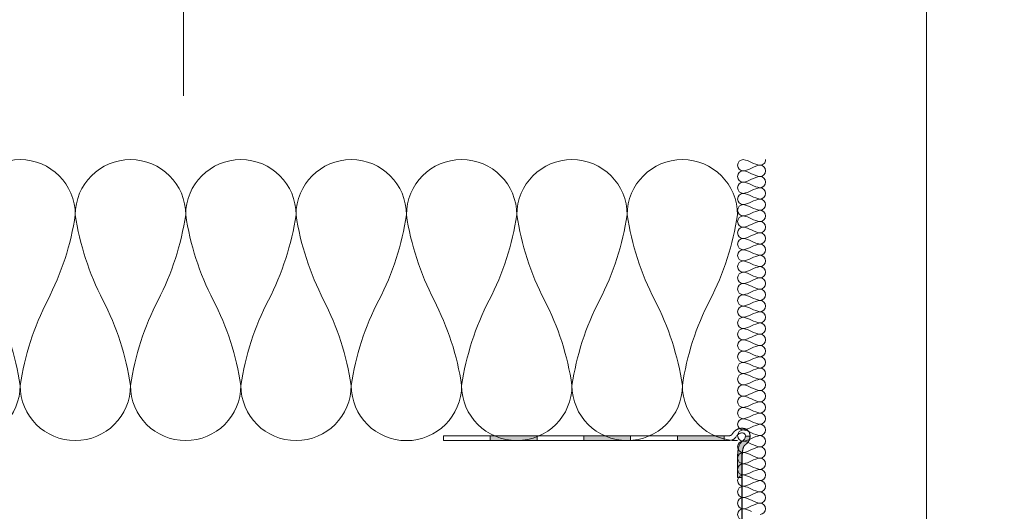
# Model space of a CAD drawing. Header units: millimetres. Extents: x 3652085 to 3778338, y -303702 to -273644.
# Tile 28 of 256: x 3656548 to 3656758, y -276771 to -276666. Entities that reach past the tile are written whole.
import ezdxf

# ---------------------------------------------------------------- set-up
doc = ezdxf.new("R2010")
doc.units = ezdxf.units.MM
doc.layers.add('!!!! BALCONY', color=7, linetype='Continuous')
doc.layers.add('ATTACHMT', color=7, linetype='Continuous')
doc.layers.add('A-Detl-Thin', color=150, linetype='Continuous', lineweight=18)
doc.layers.add('INSULATION (HAUSEART)', color=31, linetype='Continuous', lineweight=15)

msp = doc.modelspace()

# ---------------------------------------------------------------- hatches: boundary and pattern name
at = {"layer": '!!!! BALCONY', "linetype": 'Continuous', "lineweight": 13}
h = msp.add_hatch(dxfattribs=at)
h.set_pattern_fill('NET', color=252, scale=50, angle=360, style=0)
h.set_pattern_definition([(360, (3852956.77, -411113.63), (8e-14, 158.75), []), (90, (3852956.77, -411113.63), (-158.75, 9e-14), [])])
h.paths.add_polyline_path([(3656189.32, -276684.64), (3656189.32, -276683.85), (3656190.9, -276683.85), (3656191.69, -276683.06), (3656191.69, -276682.27), (3656193.27, -276682.27), (3656195.21, -276683.55), (3656198.99, -276683.89), (3656198.8, -276682.27), (3656201.17, -276682.27), (3656201.96, -276683.06), (3656202.75, -276683.06), (3656203.54, -276683.85), (3656208.29, -276683.85), (3656209.08, -276684.64), (3656213.82, -276684.64), (3656214.61, -276685.43), (3656216.98, -276685.43), (3656217.77, -276686.22), (3656218.56, -276686.22), (3656221.72, -276687.01), (3656222.51, -276687.01), (3656224.88, -276687.8), (3656227.26, -276687.8), (3656228.05, -276688.35), (3656230.42, -276688.35), (3656230.42, -276687.8), (3656231.21, -276687.8), (3656232, -276687.01), (3656240.69, -276687.01), (3656241.48, -276686.22), (3656249.39, -276686.22), (3656250.18, -276685.43), (3656252.55, -276685.43), (3656252.55, -276684.64), (3656254.13, -276684.64), (3656254.92, -276683.85), (3656262.03, -276683.85), (3656262.82, -276684.64), (3656263.61, -276684.64), (3656264.4, -276685.43), (3656268.36, -276685.43), (3656269.15, -276684.64), (3656274.68, -276684.64), (3656276.26, -276683.85), (3656294.8, -276683.85), (3656296.02, -276683.85), (3656296.02, -276683.06), (3656299.97, -276683.06), (3656300.76, -276682.27), (3656312.62, -276682.27), (3656314.2, -276683.06), (3656314.99, -276683.85), (3656315.78, -276683.85), (3656317.36, -276684.64), (3656318.94, -276686.22), (3656321.31, -276686.22), (3656322.1, -276685.43), (3656335.54, -276685.43), (3656335.54, -276684.64), (3656347.4, -276684.64), (3656348.19, -276683.85), (3656352.93, -276683.85), (3656352.93, -276683.06), (3656354.51, -276683.06), (3656354.51, -276683.85), (3656356.09, -276683.85), (3656358.46, -276686.22), (3656360.04, -276686.22), (3656360.04, -276687.01), (3656361.62, -276687.01), (3656361.62, -276685.43), (3656363.99, -276685.43), (3656364.78, -276684.64), (3656373.48, -276684.64), (3656374.27, -276685.43), (3656375.06, -276685.43), (3656375.85, -276686.22), (3656376.64, -276685.43), (3656377.43, -276685.43), (3656379.01, -276684.64), (3656381.38, -276683.85), (3656382.96, -276683.85), (3656383.75, -276683.06), (3656386.92, -276683.06), (3656387.71, -276683.85), (3656389.29, -276683.85), (3656390.87, -276684.64), (3656392.45, -276685.43), (3656394.82, -276685.43), (3656395.61, -276684.64), (3656399.56, -276684.64), (3656400.35, -276683.85), (3656410.63, -276683.85), (3656410.63, -276684.64), (3656418.53, -276684.64), (3656419.32, -276683.85), (3656421.69, -276683.85), (3656423.27, -276682.27), (3656423.27, -276682.27), (3656424.85, -276682.27), (3656425.64, -276683.06), (3656426.44, -276683.85), (3656428.81, -276683.85), (3656429.6, -276684.64), (3656436.71, -276684.64), (3656437.5, -276683.85), (3656437.5, -276683.06), (3656438.29, -276682.27), (3656439.08, -276682.27), (3656439.87, -276681.48), (3656442.24, -276681.48), (3656442.24, -276682.27), (3656444.61, -276682.27), (3656445.4, -276683.06), (3656446.2, -276683.06), (3656446.99, -276683.85), (3656455.68, -276683.85), (3656456.47, -276684.64), (3656459.63, -276684.64), (3656460.42, -276685.43), (3656464.37, -276685.43), (3656465.16, -276684.64), (3656467.54, -276684.64), (3656468.33, -276683.85), (3656478.6, -276683.85), (3656479.39, -276684.64), (3656484.92, -276684.64), (3656487.3, -276685.43), (3656489.42, -276684.64), (3656498.55, -276684.64), (3656499.34, -276683.85), (3656499.34, -276683.06), (3656500.13, -276682.27), (3656500.92, -276682.27), (3656501.71, -276681.48), (3656504.08, -276681.48), (3656504.08, -276682.27), (3656506.46, -276682.27), (3656507.25, -276683.06), (3656508.04, -276683.06), (3656508.83, -276683.85), (3656517.52, -276683.85), (3656518.31, -276684.64), (3656521.47, -276684.64), (3656522.26, -276685.43), (3656526.21, -276685.43), (3656527.01, -276684.64), (3656529.38, -276684.64), (3656530.17, -276683.85), (3656540.44, -276683.85), (3656541.23, -276684.64), (3656546.77, -276684.64), (3656549.14, -276685.43), (3656551.51, -276685.43), (3656552.36, -276685.86), (3656556.93, -276683.85), (3656557.73, -276684.64), (3656563.26, -276684.64), (3656565.63, -276685.43), (3656567.76, -276684.64), (3656576.88, -276684.64), (3656577.67, -276683.85), (3656577.67, -276683.06), (3656578.47, -276682.27), (3656579.26, -276682.27), (3656580.05, -276681.48), (3656582.42, -276681.48), (3656582.42, -276682.27), (3656584.79, -276682.27), (3656585.58, -276683.06), (3656586.37, -276683.06), (3656587.16, -276683.85), (3656595.85, -276683.85), (3656596.64, -276684.64), (3656607.55, -276684.64), (3656610.72, -276683.85), (3656612.3, -276683.85), (3656613.09, -276683.06), (3656613.88, -276683.06), (3656614.67, -276682.27), (3656616.25, -276682.27), (3656618.76, -276682.52), (3656622.19, -276683.21), (3656624.15, -276682.27), (3656625.73, -276682.27), (3656626.52, -276683.06), (3656628.1, -276683.06), (3656628.1, -276683.85), (3656630.47, -276683.85), (3656631.27, -276684.64), (3656634.43, -276684.64), (3656635.22, -276685.43), (3656639.17, -276685.43), (3656639.96, -276686.22), (3656645.49, -276686.22), (3656646.28, -276685.43), (3656651.82, -276685.43), (3656652.61, -276684.64), (3656657.35, -276684.64), (3656658.14, -276683.85), (3656666.83, -276683.85), (3656666.83, -276684.64), (3656692.13, -276684.64), (3656692.13, -276683.85), (3656693.71, -276683.85), (3656694.5, -276683.06), (3656694.5, -276682.27), (3656696.08, -276682.27), (3656698.02, -276683.55), (3656701.8, -276683.89), (3656701.61, -276682.27), (3656703.98, -276682.27), (3656704.77, -276683.06), (3656705.56, -276683.06), (3656706.35, -276683.85), (3656708.34, -276683.85), (3656709.92, -276683.85), (3656710.71, -276683.06), (3656710.71, -276682.27), (3656712.29, -276682.27), (3656714.24, -276683.55), (3656718.01, -276683.89), (3656717.82, -276682.27), (3656720.2, -276682.27), (3656720.99, -276683.06), (3656721.78, -276683.06), (3656722.57, -276683.85), (3656725.33, -276683.85), (3656725.33, -276688.9), (3656725.33, -276690.88), (3656724.64, -276690.88), (3656724.64, -276691.86), (3656723.85, -276691.86), (3656724.64, -276692.65), (3656725.43, -276693.44), (3656725.43, -276697.39), (3656726.22, -276698.18), (3656726.22, -276708.46), (3656725.43, -276708.46), (3656725.43, -276716.36), (3656726.22, -276717.15), (3656726.22, -276719.52), (3656727.01, -276720.31), (3656727.01, -276721.1), (3656727.8, -276721.1), (3656727.8, -276722.68), (3656727.01, -276723.47), (3656726.22, -276724.26), (3656726.22, -276726.63), (3656725.43, -276727.42), (3656725.43, -276734.54), (3656726.22, -276735.33), (3656727.01, -276735.33), (3656727.8, -276736.12), (3656727.8, -276736.91), (3656728.59, -276737.7), (3656728.59, -276740.07), (3656727.8, -276740.07), (3656727.8, -276742.44), (3656727.01, -276743.23), (3656727.01, -276744.02), (3656726.22, -276744.81), (3656726.22, -276753.51), (3656725.43, -276754.3), (3656725.43, -276757.46), (3656724.64, -276758.25), (3656724.64, -276762.2), (3656725.43, -276762.99), (3656725.43, -276765.36), (3656726.22, -276766.15), (3656726.22, -276776.43), (3656725.43, -276777.22), (3656725.43, -276782.75), (3656724.64, -276785.12), (3656725.43, -276787.25), (3656725.43, -276796.38), (3656726.22, -276797.17), (3656727.01, -276797.17), (3656727.8, -276797.96), (3656727.8, -276798.35), (3656727.8, -276798.75), (3656728.59, -276799.54), (3656728.59, -276801.91), (3656727.8, -276801.91), (3656727.8, -276804.28), (3656727.01, -276805.07), (3656727.01, -276805.86), (3656726.48, -276806.39), (3656726.22, -276806.65), (3656726.22, -276808.44, -0.317837), (3656726.72, -276809.14), (3656726.72, -276816.39), (3656726.72, -276820.33), (3656779.97, -276820.33), (3656894.71, -276820.33), (3656894.71, -276685.35), (3656894.71, -276679.27), (3656894.71, -276669.27), (3656894.71, -276646.1), (3656894.71, -276220.09), (3656983.08, -276193.28), (3656806.34, -276169.7), (3656894.71, -276146.35), (3656894.71, -275978.24), (3656894.71, -275935.32), (3656894.71, -275669.88), (3656894.71, -275537.89), (3656894.71, -275005.89), (3656178.04, -275005.89), (3656128.42, -275005.89), (3656123.18, -275005.89), (3656123.18, -275009.64), (3656123.97, -275010.43), (3656123.97, -275020.7), (3656123.18, -275020.7), (3656123.18, -275028.61), (3656123.97, -275029.4), (3656123.97, -275031.77), (3656124.76, -275032.56), (3656124.76, -275033.35), (3656125.55, -275033.35), (3656125.55, -275034.93), (3656124.76, -275035.72), (3656123.97, -275036.51), (3656123.97, -275038.88), (3656123.18, -275039.67), (3656123.18, -275046.79), (3656123.97, -275047.58), (3656124.76, -275047.58), (3656125.55, -275048.37), (3656125.55, -275049.16), (3656126.34, -275049.95), (3656126.34, -275052.32), (3656125.55, -275052.32), (3656125.55, -275054.69), (3656124.76, -275055.48), (3656124.76, -275056.27), (3656123.97, -275057.06), (3656123.97, -275065.76), (3656123.18, -275066.55), (3656123.18, -275069.71), (3656122.39, -275070.5), (3656122.39, -275070.55), (3656121.59, -275070.55), (3656121.59, -275071.57), (3656122.38, -275072.36), (3656122.38, -275077.89), (3656123.17, -275078.68), (3656123.17, -275083.43), (3656123.96, -275084.22), (3656123.96, -275092.91), (3656123.17, -275092.91), (3656123.17, -275105.89), (3656123.17, -275118.2), (3656123.96, -275118.2), (3656123.96, -275119.78), (3656124.75, -275120.57), (3656125.54, -275120.57), (3656125.54, -275122.16), (3656124.27, -275124.1), (3656123.93, -275127.88), (3656125.54, -275127.69), (3656125.54, -275130.06), (3656124.75, -275130.85), (3656124.75, -275131.64), (3656123.96, -275132.43), (3656123.96, -275137.17), (3656123.17, -275137.96), (3656123.17, -275142.71), (3656122.38, -275143.5), (3656122.38, -275145.87), (3656121.59, -275146.66), (3656121.59, -275147.45), (3656120.8, -275150.61), (3656120.8, -275151.4), (3656120.01, -275153.77), (3656120.01, -275156.14), (3656119.46, -275156.93), (3656119.46, -275159.3), (3656120.01, -275159.3), (3656120.01, -275160.09), (3656120.8, -275160.88), (3656120.8, -275169.58), (3656121.59, -275170.37), (3656121.59, -275178.27), (3656122.38, -275179.06), (3656122.38, -275181.43), (3656123.17, -275181.43), (3656123.17, -275183.02), (3656123.96, -275183.81), (3656123.96, -275190.92), (3656123.17, -275191.71), (3656123.17, -275192.5), (3656122.38, -275193.29), (3656122.38, -275197.24), (3656123.17, -275198.03), (3656123.17, -275203.57), (3656123.96, -275205.15), (3656123.96, -275224.91), (3656124.75, -275224.91), (3656124.75, -275228.86), (3656125.54, -275229.65), (3656125.54, -275241.5), (3656124.75, -275243.09), (3656123.96, -275243.88), (3656123.96, -275244.67), (3656123.17, -275246.25), (3656121.59, -275247.83), (3656121.59, -275250.2), (3656122.38, -275250.99), (3656122.38, -275264.43), (3656123.17, -275264.43), (3656123.17, -275276.28), (3656123.96, -275277.07), (3656123.96, -275281.81), (3656124.75, -275281.81), (3656124.75, -275283.4), (3656123.96, -275283.4), (3656123.96, -275284.98), (3656121.59, -275287.35), (3656121.59, -275288.93), (3656120.8, -275290.51), (3656122.38, -275290.51), (3656122.38, -275292.88), (3656123.17, -275293.67), (3656123.17, -275302.37), (3656122.38, -275303.16), (3656122.38, -275303.95), (3656121.59, -275304.74), (3656122.38, -275305.53), (3656122.38, -275306.32), (3656123.17, -275307.9), (3656123.96, -275310.27), (3656123.96, -275311.85), (3656124.75, -275312.64), (3656124.75, -275315.8), (3656123.96, -275316.59), (3656123.96, -275318.17), (3656123.17, -275319.75), (3656122.38, -275321.33), (3656122.38, -275323.71), (3656123.17, -275324.5), (3656123.17, -275328.45), (3656123.96, -275329.24), (3656123.96, -275339.51), (3656123.17, -275339.51), (3656123.17, -275347.42), (3656123.96, -275348.21), (3656123.96, -275350.58), (3656125.54, -275352.16), (3656125.54, -275352.16), (3656125.54, -275353.74), (3656124.75, -275354.53), (3656123.96, -275355.32), (3656123.96, -275357.69), (3656123.17, -275358.48), (3656123.17, -275365.6), (3656123.96, -275366.39), (3656124.75, -275366.39), (3656125.54, -275367.18), (3656125.54, -275367.97), (3656126.33, -275368.76), (3656126.33, -275371.13), (3656125.15, -275374.69), (3656123.96, -275375.87), (3656123.96, -275384.57), (3656123.17, -275385.36), (3656123.17, -275388.52), (3656122.38, -275389.31), (3656122.38, -275389.36), (3656122.38, -275392.65), (3656123.17, -275393.44), (3656123.96, -275395.02), (3656123.96, -275395.81), (3656124.75, -275396.6), (3656125.54, -275398.18), (3656125.54, -275410.04), (3656124.75, -275410.83), (3656124.75, -275414.78), (3656123.96, -275414.78), (3656123.96, -275416.01), (3656123.96, -275434.54), (3656123.17, -275436.12), (3656123.17, -275441.66), (3656122.38, -275442.45), (3656122.38, -275446.4), (3656123.17, -275447.19), (3656123.17, -275447.98), (3656123.96, -275448.77), (3656123.96, -275455.88), (3656123.17, -275456.67), (3656123.17, -275458.25), (3656122.38, -275458.25), (3656122.38, -275460.62), (3656121.59, -275461.42), (3656121.59, -275469.32), (3656120.8, -275470.11), (3656120.8, -275478.8), (3656120.01, -275479.59), (3656120.01, -275480.38), (3656119.46, -275482.76), (3656120.01, -275483.55), (3656120.01, -275485.92), (3656120.8, -275488.29), (3656120.8, -275489.08), (3656121.86, -275493.29), (3656122.38, -275493.82), (3656122.38, -275496.19), (3656123.17, -275496.98), (3656123.17, -275501.73), (3656123.96, -275502.52), (3656123.96, -275507.26), (3656124.75, -275508.05), (3656124.75, -275508.84), (3656125.54, -275509.63), (3656125.54, -275512), (3656123.92, -275511.81), (3656124.27, -275515.59), (3656125.54, -275517.53), (3656125.54, -275519.11), (3656124.75, -275519.11), (3656123.96, -275519.9), (3656123.96, -275521.49), (3656123.17, -275521.49), (3656123.17, -275561.8), (3656123.96, -275561.8), (3656123.96, -275563.4), (3656123.17, -275563.4), (3656123.17, -275567.85), (3656123.96, -275568.64), (3656121.96, -275573.22), (3656122.38, -275574.07), (3656122.38, -275576.44), (3656123.17, -275578.81), (3656123.17, -275584.35), (3656123.96, -275585.14), (3656123.96, -275595.41), (3656123.17, -275596.2), (3656123.17, -275598.57), (3656122.38, -275599.36), (3656122.38, -275603.32), (3656123.17, -275604.11), (3656123.17, -275607.27), (3656123.96, -275608.06), (3656123.96, -275616.75), (3656124.75, -275617.54), (3656124.75, -275618.33), (3656125.54, -275619.12), (3656125.54, -275621.5), (3656126.33, -275621.5), (3656126.33, -275623.87), (3656125.54, -275624.66), (3656125.54, -275625.45), (3656124.75, -275626.24), (3656123.96, -275626.24), (3656123.17, -275627.03), (3656123.17, -275636.16), (3656122.63, -275637.61), (3656122.93, -275638.89), (3656117.04, -275638.89), (3656116.25, -275639.68), (3656111.68, -275637.67), (3656110.83, -275638.1), (3656108.45, -275638.1), (3656106.08, -275638.89), (3656100.55, -275638.89), (3656099.76, -275639.68), (3656089.49, -275639.68), (3656088.69, -275638.89), (3656086.32, -275638.89), (3656085.53, -275638.1), (3656081.58, -275638.1), (3656080.79, -275638.89), (3656077.63, -275638.89), (3656076.84, -275639.68), (3656073.01, -275640.73), (3656069.19, -275638.89), (3656059.02, -275638.93), (3656054.93, -275638.94), (3656054.93, -275638.91, -0.271422), (3656051.91, -275638.88), (3656051.91, -275669.88), (3656051.91, -275669.88), (3656051.91, -275697.28), (3656051.93, -276349.39), (3656781.13, -276349.4, -0.383388), (3656782.02, -276350.39), (3656782.02, -276351.89, -0.414214), (3656781.52, -276352.39), (3656780.52, -276352.39), (3656780.52, -276351.89), (3656779.02, -276351.89, 0.414214), (3656778.02, -276352.89), (3656778.02, -276364.59), (3656782.02, -276364.59), (3656782.02, -276363.59), (3656783.02, -276363.59), (3656783.02, -276364.59), (3656783.02, -276379.29), (3656780.82, -276379.29), (3656780.82, -276381.19), (3656779.02, -276381.19), (3656779.02, -276379.14), (3656772.72, -276379.14, 0.414214), (3656771.22, -276380.64), (3656771.22, -276386.87), (3656770.92, -276387.39), (3656771.22, -276387.91), (3656771.22, -276394.14, 0.414214), (3656772.72, -276395.64), (3656779.02, -276395.64), (3656779.02, -276393.59), (3656780.82, -276393.59), (3656780.82, -276395.49), (3656783.02, -276395.49), (3656783.02, -276404.89), (3656793.02, -276404.89), (3656793.02, -276403.39), (3656792.2, -276399.89), (3656797.95, -276399.89), (3656797.95, -276399.89), (3656803.7, -276399.89), (3656803.02, -276403.39), (3656803.02, -276415.39, -0.414214), (3656799.02, -276419.39), (3656785.64, -276419.39), (3656785.64, -276432.39, -0.414214), (3656783.64, -276434.39), (3656782.64, -276434.39), (3656782.64, -276438.89), (3656782.64, -276440.21), (3656782.67, -276440.26), (3656782.67, -276441.45), (3656782.67, -276444.53), (3656782.66, -276441.45), (3656782.27, -276441.45, 0.073044), (3656782.64, -276445.89), (3656782.64, -276489.89, -0.414214), (3656781.14, -276491.39), (3656643.38, -276491.39, -0.208864), (3656642.28, -276490.91, -0.066632), (3656635.71, -276481.59, -0.563251), (3656637.04, -276479.39), (3656751.64, -276479.39, 0.414202), (3656758.64, -276472.39), (3656758.64, -276441.45), (3656758.64, -276434.39), (3656757.64, -276434.39, -0.414214), (3656755.64, -276432.39), (3656755.64, -276419.39), (3656754.22, -276419.39), (3656744.02, -276419.39), (3656212.62, -276419.39), (3656198.13, -276419.39), (3656190.79, -276419.39), (3656188.04, -276419.39), (3656178.04, -276419.39), (3656133.93, -276419.39), (3656123.73, -276419.39), (3656068.93, -276419.39, -0.414214), (3656064.93, -276415.39), (3656064.93, -276406.39), (3656062.43, -276406.39, -1), (3656054.43, -276406.39), (3656051.93, -276406.39), (3656051.93, -276422.9, -0.269734), (3656054.93, -276422.88), (3656069.19, -276422.89), (3656073.01, -276421.05), (3656076.84, -276422.1), (3656077.63, -276422.89), (3656080.79, -276422.89), (3656081.58, -276423.68), (3656085.53, -276423.68), (3656086.32, -276422.89), (3656088.69, -276422.89), (3656089.49, -276422.1), (3656099.76, -276422.1), (3656100.55, -276422.89), (3656106.08, -276422.89), (3656108.45, -276423.68), (3656110.83, -276423.68), (3656111.68, -276424.11), (3656116.25, -276422.1), (3656117.04, -276422.89), (3656122.93, -276422.89), (3656122.63, -276424.18), (3656123.17, -276425.63), (3656123.17, -276434.76), (3656123.96, -276435.55), (3656124.75, -276435.55), (3656125.54, -276436.34), (3656125.54, -276437.13), (3656126.33, -276437.92), (3656126.33, -276440.29), (3656125.54, -276440.29), (3656125.54, -276442.66), (3656124.75, -276443.45), (3656124.75, -276444.24), (3656123.96, -276445.03), (3656123.96, -276453.73), (3656123.17, -276454.52), (3656123.17, -276457.68), (3656122.38, -276458.47), (3656122.38, -276462.42), (3656123.17, -276463.21), (3656123.17, -276465.58), (3656123.96, -276466.37), (3656123.96, -276476.65), (3656123.17, -276477.44), (3656123.17, -276482.97), (3656122.38, -276485.34), (3656122.38, -276487.71), (3656121.96, -276488.56), (3656123.96, -276493.14), (3656123.17, -276493.93), (3656123.17, -276498.39), (3656123.96, -276498.39), (3656123.96, -276499.99), (3656123.17, -276499.99), (3656123.17, -276540.3), (3656123.96, -276540.3), (3656123.96, -276541.88), (3656124.75, -276542.67), (3656125.54, -276542.67), (3656125.54, -276544.25), (3656124.27, -276546.2), (3656123.92, -276549.97), (3656125.54, -276549.78), (3656125.54, -276552.15), (3656124.75, -276552.94), (3656124.75, -276553.73), (3656123.96, -276554.53), (3656123.96, -276559.27), (3656123.17, -276560.06), (3656123.17, -276564.8), (3656122.38, -276565.59), (3656122.38, -276567.96), (3656121.59, -276568.75), (3656121.59, -276569.54), (3656120.8, -276572.7), (3656120.8, -276573.49), (3656120.01, -276575.87), (3656120.01, -276578.24), (3656119.46, -276579.03), (3656119.46, -276581.4), (3656120.01, -276581.4), (3656120.01, -276582.19), (3656120.8, -276582.98), (3656120.8, -276591.67), (3656121.59, -276592.46), (3656121.59, -276600.37), (3656122.38, -276601.16), (3656122.38, -276603.53), (3656123.17, -276603.53), (3656123.17, -276605.11), (3656123.96, -276605.9), (3656123.96, -276613.01), (3656123.17, -276613.8), (3656123.17, -276614.6), (3656122.38, -276615.39), (3656122.38, -276619.34), (3656123.17, -276620.13), (3656123.17, -276625.66), (3656123.96, -276627.24), (3656123.96, -276645.78), (3656123.96, -276647), (3656124.75, -276647), (3656124.75, -276650.95), (3656125.54, -276651.74), (3656125.54, -276663.6), (3656124.75, -276665.18), (3656123.96, -276665.97), (3656123.96, -276666.76), (3656123.17, -276668.34), (3656121.59, -276669.92), (3656121.59, -276672.29), (3656122.38, -276673.08), (3656122.38, -276679.27), (3656123.17, -276679.27), (3656123.17, -276682.27), (3656123.44, -276682.27), (3656125.95, -276682.52), (3656129.38, -276683.21), (3656131.34, -276682.27), (3656132.92, -276682.27), (3656133.71, -276683.06), (3656135.29, -276683.06), (3656135.29, -276683.85), (3656137.67, -276683.85), (3656138.46, -276684.64), (3656141.62, -276684.64), (3656142.41, -276685.43), (3656146.36, -276685.43), (3656147.15, -276686.22), (3656152.68, -276686.22), (3656153.47, -276685.43), (3656159.01, -276685.43), (3656159.8, -276684.64), (3656164.54, -276684.64), (3656165.33, -276683.85), (3656174.02, -276683.85), (3656174.02, -276684.64), (3656178.04, -276684.64)])
at = {"layer": 'ATTACHMT', "linetype": 'Continuous', "lineweight": -3}
for points in [[(3656658.64, -276755.89), (3656648.64, -276755.89), (3656648.64, -276754.89), (3656658.64, -276754.89)], [(3656678.64, -276755.89), (3656668.64, -276755.89), (3656668.64, -276754.89), (3656678.64, -276754.89)], [(3656698.64, -276755.89), (3656688.64, -276755.89), (3656688.64, -276754.89), (3656698.64, -276754.89)], [(3656702.21, -276756.29), (3656702.31, -276756.18), (3656702.76, -276755.78), (3656702.87, -276755.67), (3656702.96, -276755.55), (3656703.04, -276755.42), (3656703.1, -276755.28), (3656703.13, -276755.12), (3656703.15, -276754.95), (3656704.15, -276754.95), (3656704.15, -276755.01), (3656704.14, -276755.08), (3656704.14, -276755.14), (3656704.13, -276755.21), (3656704.12, -276755.27), (3656704.11, -276755.33), (3656704.1, -276755.4), (3656704.09, -276755.46), (3656704.07, -276755.52), (3656704.05, -276755.58), (3656704.03, -276755.64), (3656704.01, -276755.71), (3656703.98, -276755.77), (3656703.95, -276755.82), (3656703.93, -276755.88), (3656703.9, -276755.94), (3656703.87, -276755.99), (3656703.83, -276756.04), (3656703.8, -276756.09), (3656703.77, -276756.14), (3656703.74, -276756.19), (3656703.7, -276756.23), (3656703.67, -276756.27), (3656703.64, -276756.31), (3656703.6, -276756.35), (3656703.57, -276756.39), (3656703.53, -276756.42), (3656703.5, -276756.46), (3656703.47, -276756.49), (3656703.44, -276756.52), (3656703.41, -276756.55), (3656703.37, -276756.58), (3656703.34, -276756.6), (3656703.32, -276756.63), (3656703.29, -276756.65), (3656703.26, -276756.68), (3656703.23, -276756.7), (3656703.21, -276756.72), (3656703.18, -276756.74), (3656703.16, -276756.76), (3656703.14, -276756.78), (3656703.11, -276756.8), (3656703.09, -276756.82), (3656703.08, -276756.83), (3656703.06, -276756.85), (3656703.04, -276756.87), (3656703.03, -276756.88), (3656703.01, -276756.89), (3656702.99, -276756.91), (3656702.97, -276756.93), (3656702.95, -276756.95), (3656702.93, -276756.98), (3656702.91, -276757), (3656702.89, -276757.02), (3656702.88, -276757.05), (3656702.86, -276757.07), (3656702.84, -276757.1), (3656702.83, -276757.12), (3656702.82, -276757.13), (3656702.81, -276757.15), (3656702.8, -276757.16), (3656702.8, -276757.18), (3656702.79, -276757.19), (3656702.78, -276757.21), (3656702.77, -276757.22), (3656702.77, -276757.24), (3656702.76, -276757.25), (3656702.75, -276757.27), (3656702.74, -276757.29), (3656702.74, -276757.3), (3656702.73, -276757.32), (3656702.72, -276757.34), (3656702.72, -276757.36), (3656702.71, -276757.38), (3656702.7, -276757.4), (3656702.7, -276757.41), (3656702.69, -276757.43), (3656702.68, -276757.45), (3656702.68, -276757.47), (3656702.67, -276757.49), (3656702.66, -276757.52), (3656702.66, -276757.54), (3656702.65, -276757.56), (3656702.65, -276757.58), (3656702.64, -276757.6), (3656702.64, -276757.62), (3656702.63, -276757.65), (3656702.62, -276757.67), (3656702.62, -276757.69), (3656702.61, -276757.72), (3656702.61, -276757.74), (3656702.6, -276757.77), (3656702.6, -276757.79), (3656702.6, -276757.82), (3656702.59, -276757.84), (3656702.59, -276757.87), (3656702.58, -276757.89), (3656702.58, -276757.92), (3656702.57, -276757.94), (3656702.57, -276757.97), (3656702.57, -276758), (3656702.56, -276758.03), (3656702.56, -276758.05), (3656702.56, -276758.08), (3656702.55, -276758.11), (3656702.55, -276758.14), (3656702.55, -276758.16), (3656702.54, -276758.19), (3656702.54, -276758.22), (3656702.54, -276758.25), (3656702.53, -276758.28), (3656702.53, -276758.31), (3656702.53, -276758.34), (3656702.52, -276758.37), (3656702.52, -276758.4), (3656702.52, -276758.43), (3656702.52, -276758.46), (3656702.52, -276758.49), (3656702.51, -276758.52), (3656702.51, -276758.55), (3656702.51, -276758.58), (3656702.51, -276758.62), (3656702.5, -276758.65), (3656702.5, -276758.68), (3656702.5, -276758.71), (3656702.5, -276758.74), (3656702.5, -276758.78), (3656702.49, -276758.81), (3656702.49, -276758.84), (3656702.49, -276758.87), (3656702.49, -276758.91), (3656702.49, -276758.94), (3656702.49, -276758.97), (3656702.48, -276759.01), (3656702.48, -276759.04), (3656702.48, -276759.08), (3656702.48, -276763.79), (3656701.48, -276763.79), (3656701.48, -276759.06), (3656701.52, -276758.4), (3656701.55, -276758.08), (3656701.59, -276757.77), (3656701.65, -276757.46), (3656701.72, -276757.17), (3656701.82, -276756.9), (3656701.95, -276756.64), (3656702.03, -276756.51), (3656702.11, -276756.4)]]:
    msp.add_hatch(color=7, dxfattribs=at).paths.add_polyline_path(points)

# ---------------------------------------------------------------- linework, layer by layer
at = {"lineweight": 0}
for p, q in [((3656694.13, -276754.89), (3656698.94, -276754.89)), ((3656703.16, -276754.95), (3656704.16, -276754.95)), ((3656694.16, -276755.89), (3656698.97, -276755.89))]:
    msp.add_line(p, q, dxfattribs=at)
for points in [[(3656702.49, -276759.11), (3656702.49, -276759.07), (3656702.49, -276759.04), (3656702.49, -276759.01), (3656702.5, -276758.97), (3656702.5, -276758.94), (3656702.5, -276758.91), (3656702.5, -276758.87), (3656702.5, -276758.84), (3656702.5, -276758.81), (3656702.51, -276758.78), (3656702.51, -276758.74), (3656702.51, -276758.71), (3656702.51, -276758.68), (3656702.51, -276758.65), (3656702.52, -276758.62), (3656702.52, -276758.58), (3656702.52, -276758.55), (3656702.52, -276758.52), (3656702.53, -276758.49), (3656702.53, -276758.46), (3656702.53, -276758.43), (3656702.53, -276758.4), (3656702.53, -276758.37), (3656702.54, -276758.34), (3656702.54, -276758.31), (3656702.54, -276758.28), (3656702.55, -276758.25), (3656702.55, -276758.22), (3656702.55, -276758.19), (3656702.56, -276758.16), (3656702.56, -276758.14), (3656702.56, -276758.11), (3656702.57, -276758.08), (3656702.57, -276758.05), (3656702.57, -276758.03), (3656702.58, -276758), (3656702.58, -276757.97), (3656702.58, -276757.94), (3656702.59, -276757.92), (3656702.59, -276757.89), (3656702.6, -276757.87), (3656702.6, -276757.84), (3656702.61, -276757.82), (3656702.61, -276757.79), (3656702.61, -276757.77), (3656702.62, -276757.74), (3656702.62, -276757.72), (3656702.63, -276757.69), (3656702.63, -276757.67), (3656702.64, -276757.65), (3656702.65, -276757.62), (3656702.65, -276757.6), (3656702.66, -276757.58), (3656702.66, -276757.56), (3656702.67, -276757.54), (3656702.67, -276757.52), (3656702.68, -276757.49), (3656702.69, -276757.47), (3656702.69, -276757.45), (3656702.7, -276757.43), (3656702.71, -276757.41), (3656702.71, -276757.4), (3656702.72, -276757.38), (3656702.73, -276757.36), (3656702.73, -276757.34), (3656702.74, -276757.32), (3656702.75, -276757.3), (3656702.75, -276757.29), (3656702.76, -276757.27), (3656702.77, -276757.25), (3656702.78, -276757.24), (3656702.78, -276757.22), (3656702.79, -276757.21), (3656702.8, -276757.19), (3656702.81, -276757.18), (3656702.81, -276757.16), (3656702.82, -276757.15), (3656702.83, -276757.13), (3656702.84, -276757.12), (3656702.85, -276757.1), (3656702.86, -276757.09), (3656702.86, -276757.08), (3656702.87, -276757.06), (3656702.88, -276757.05), (3656702.89, -276757.04), (3656702.9, -276757.03), (3656702.91, -276757.02), (3656702.92, -276757), (3656702.93, -276756.99), (3656702.94, -276756.98), (3656702.95, -276756.97), (3656702.95, -276756.96), (3656702.96, -276756.95), (3656702.97, -276756.94), (3656702.98, -276756.93), (3656703, -276756.92), (3656703.01, -276756.9), (3656703.02, -276756.89), (3656703.04, -276756.88), (3656703.05, -276756.87), (3656703.07, -276756.85), (3656703.09, -276756.83), (3656703.1, -276756.82), (3656703.12, -276756.8), (3656703.15, -276756.78), (3656703.17, -276756.76), (3656703.19, -276756.74), (3656703.22, -276756.72), (3656703.24, -276756.7), (3656703.27, -276756.68), (3656703.3, -276756.65), (3656703.33, -276756.63), (3656703.35, -276756.6), (3656703.38, -276756.58), (3656703.42, -276756.55), (3656703.45, -276756.52), (3656703.48, -276756.49), (3656703.51, -276756.46), (3656703.54, -276756.42), (3656703.58, -276756.39), (3656703.61, -276756.35), (3656703.65, -276756.31), (3656703.68, -276756.27), (3656703.71, -276756.23), (3656703.75, -276756.19), (3656703.78, -276756.14), (3656703.81, -276756.09), (3656703.84, -276756.04), (3656703.88, -276755.99), (3656703.91, -276755.94), (3656703.94, -276755.88), (3656703.96, -276755.82), (3656703.99, -276755.77), (3656704.02, -276755.71), (3656704.04, -276755.64), (3656704.06, -276755.58), (3656704.08, -276755.52), (3656704.1, -276755.46), (3656704.11, -276755.4), (3656704.12, -276755.33), (3656704.13, -276755.27), (3656704.14, -276755.21), (3656704.15, -276755.14), (3656704.15, -276755.08), (3656704.16, -276755.01), (3656704.16, -276754.95), (3656704.16, -276754.88), (3656704.15, -276754.82), (3656704.15, -276754.75), (3656704.14, -276754.68), (3656704.13, -276754.62), (3656704.12, -276754.55), (3656704.1, -276754.48), (3656704.08, -276754.41), (3656704.06, -276754.34), (3656704.03, -276754.27), (3656704, -276754.19), (3656703.97, -276754.12), (3656703.93, -276754.05), (3656703.89, -276753.98), (3656703.84, -276753.91), (3656703.78, -276753.84), (3656703.72, -276753.77), (3656703.66, -276753.71), (3656703.6, -276753.65), (3656703.53, -276753.6), (3656703.46, -276753.55), (3656703.39, -276753.51), (3656703.33, -276753.47), (3656703.26, -276753.43), (3656703.19, -276753.4), (3656703.12, -276753.37), (3656703.05, -276753.35), (3656702.98, -276753.33), (3656702.91, -276753.31), (3656702.85, -276753.3), (3656702.78, -276753.29), (3656702.72, -276753.28), (3656702.65, -276753.27), (3656702.59, -276753.26), (3656702.52, -276753.26), (3656702.46, -276753.26), (3656702.4, -276753.26), (3656702.34, -276753.26), (3656702.28, -276753.26), (3656702.21, -276753.27), (3656702.15, -276753.27), (3656702.09, -276753.28), (3656702.04, -276753.29), (3656701.98, -276753.3), (3656701.92, -276753.32), (3656701.86, -276753.33), (3656701.8, -276753.34), (3656701.74, -276753.36), (3656701.69, -276753.38), (3656701.63, -276753.4), (3656701.57, -276753.42), (3656701.52, -276753.44), (3656701.46, -276753.47), (3656701.41, -276753.49), (3656701.35, -276753.52), (3656701.3, -276753.55), (3656701.24, -276753.58), (3656701.19, -276753.61), (3656701.14, -276753.65), (3656701.09, -276753.68), (3656701.04, -276753.71), (3656701, -276753.75), (3656700.95, -276753.78), (3656700.91, -276753.82), (3656700.87, -276753.86), (3656700.83, -276753.89), (3656700.79, -276753.93), (3656700.76, -276753.97), (3656700.72, -276754), (3656700.69, -276754.04), (3656700.66, -276754.07), (3656700.63, -276754.11), (3656700.6, -276754.14), (3656700.57, -276754.18), (3656700.55, -276754.21), (3656700.52, -276754.24), (3656700.5, -276754.27), (3656700.47, -276754.3), (3656700.45, -276754.33), (3656700.43, -276754.36), (3656700.41, -276754.39), (3656700.39, -276754.42), (3656700.37, -276754.44), (3656700.35, -276754.47), (3656700.33, -276754.49), (3656700.32, -276754.52), (3656700.3, -276754.54), (3656700.29, -276754.56), (3656700.27, -276754.58), (3656700.26, -276754.6), (3656700.25, -276754.62), (3656700.23, -276754.63), (3656700.22, -276754.65), (3656700.21, -276754.66), (3656700.2, -276754.67), (3656700.19, -276754.68), (3656700.18, -276754.69), (3656700.17, -276754.7), (3656700.17, -276754.71), (3656700.16, -276754.71), (3656700.15, -276754.72), (3656700.15, -276754.72), (3656700.15, -276754.73), (3656700.14, -276754.73), (3656700.14, -276754.73), (3656700.14, -276754.73), (3656700.14, -276754.73), (3656700.13, -276754.74), (3656700.13, -276754.74), (3656700.12, -276754.74), (3656700.12, -276754.75), (3656700.11, -276754.75), (3656700.1, -276754.75), (3656700.09, -276754.76), (3656700.08, -276754.76), (3656700.07, -276754.77), (3656700.06, -276754.77), (3656700.05, -276754.78), (3656700.03, -276754.78), (3656700.02, -276754.79), (3656700, -276754.79), (3656699.99, -276754.8), (3656699.97, -276754.8), (3656699.95, -276754.81), (3656699.93, -276754.81), (3656699.92, -276754.82), (3656699.9, -276754.82), (3656699.88, -276754.82), (3656699.86, -276754.83), (3656699.84, -276754.83), (3656699.82, -276754.84), (3656699.79, -276754.84), (3656699.77, -276754.85), (3656699.75, -276754.85), (3656699.73, -276754.85), (3656699.71, -276754.86), (3656699.68, -276754.86), (3656699.66, -276754.86), (3656699.64, -276754.86), (3656699.61, -276754.87), (3656699.59, -276754.87), (3656699.57, -276754.87), (3656699.54, -276754.87), (3656699.52, -276754.87), (3656699.49, -276754.88), (3656699.47, -276754.88), (3656699.44, -276754.88), (3656699.42, -276754.88), (3656699.39, -276754.88), (3656699.37, -276754.88), (3656699.34, -276754.88), (3656699.31, -276754.89), (3656699.29, -276754.89), (3656699.26, -276754.89), (3656699.23, -276754.89), (3656699.2, -276754.89), (3656699.18, -276754.89), (3656699.15, -276754.89), (3656699.12, -276754.89), (3656699.09, -276754.89), (3656699.06, -276754.89), (3656699.03, -276754.89), (3656699, -276754.89), (3656698.97, -276754.89), (3656698.94, -276754.89)], [(3656701.49, -276759.06), (3656701.53, -276758.4), (3656701.56, -276758.08), (3656701.6, -276757.77), (3656701.66, -276757.46), (3656701.73, -276757.17), (3656701.83, -276756.9), (3656701.96, -276756.64), (3656702.04, -276756.51), (3656702.12, -276756.4), (3656702.22, -276756.29), (3656702.32, -276756.18), (3656702.77, -276755.78), (3656702.88, -276755.67), (3656702.97, -276755.55), (3656703.05, -276755.42), (3656703.11, -276755.28), (3656703.14, -276755.12), (3656703.16, -276754.96), (3656703.15, -276754.8), (3656703.11, -276754.65), (3656703.08, -276754.58), (3656703.04, -276754.52), (3656703, -276754.46), (3656702.95, -276754.41), (3656702.89, -276754.37), (3656702.82, -276754.33), (3656702.68, -276754.28), (3656702.52, -276754.26), (3656702.36, -276754.26), (3656702.19, -276754.28), (3656702.02, -276754.32), (3656701.86, -276754.38), (3656701.72, -276754.46), (3656701.59, -276754.55), (3656701.48, -276754.66), (3656701.38, -276754.77), (3656701.28, -276754.89), (3656701.11, -276755.14), (3656700.92, -276755.37), (3656700.82, -276755.47), (3656700.7, -276755.56), (3656700.58, -276755.63), (3656700.44, -276755.7), (3656700.3, -276755.75), (3656700.15, -276755.79), (3656699.85, -276755.85), (3656699.55, -276755.88), (3656698.95, -276755.89)]]:
    msp.add_lwpolyline(points, dxfattribs=at)
for points in [[(3656648.64, -276755.89), (3656638.64, -276755.89), (3656638.64, -276754.89), (3656648.64, -276754.89), (3656648.64, -276755.89)], [(3656658.64, -276755.89), (3656648.64, -276755.89), (3656648.64, -276754.89), (3656658.64, -276754.89), (3656658.64, -276755.89)], [(3656668.64, -276755.89), (3656658.64, -276755.89), (3656658.64, -276754.89), (3656668.64, -276754.89), (3656668.64, -276755.89)], [(3656678.64, -276755.89), (3656668.64, -276755.89), (3656668.64, -276754.89), (3656678.64, -276754.89), (3656678.64, -276755.89)], [(3656688.64, -276755.89), (3656678.64, -276755.89), (3656678.64, -276754.89), (3656688.64, -276754.89), (3656688.64, -276755.89)], [(3656698.64, -276755.89), (3656688.64, -276755.89), (3656688.64, -276754.89), (3656698.64, -276754.89), (3656698.64, -276755.89)], [(3656702.21, -276756.29), (3656702.31, -276756.18), (3656702.76, -276755.78), (3656702.87, -276755.67), (3656702.96, -276755.55), (3656703.04, -276755.42), (3656703.1, -276755.28), (3656703.13, -276755.12), (3656703.15, -276754.95), (3656704.15, -276754.95), (3656704.15, -276755.01), (3656704.14, -276755.08), (3656704.14, -276755.14), (3656704.13, -276755.21), (3656704.12, -276755.27), (3656704.11, -276755.33), (3656704.1, -276755.4), (3656704.09, -276755.46), (3656704.07, -276755.52), (3656704.05, -276755.58), (3656704.03, -276755.64), (3656704.01, -276755.71), (3656703.98, -276755.77), (3656703.95, -276755.82), (3656703.93, -276755.88), (3656703.9, -276755.94), (3656703.87, -276755.99), (3656703.83, -276756.04), (3656703.8, -276756.09), (3656703.77, -276756.14), (3656703.74, -276756.19), (3656703.7, -276756.23), (3656703.67, -276756.27), (3656703.64, -276756.31), (3656703.6, -276756.35), (3656703.57, -276756.39), (3656703.53, -276756.42), (3656703.5, -276756.46), (3656703.47, -276756.49), (3656703.44, -276756.52), (3656703.41, -276756.55), (3656703.37, -276756.58), (3656703.34, -276756.6), (3656703.32, -276756.63), (3656703.29, -276756.65), (3656703.26, -276756.68), (3656703.23, -276756.7), (3656703.21, -276756.72), (3656703.18, -276756.74), (3656703.16, -276756.76), (3656703.14, -276756.78), (3656703.11, -276756.8), (3656703.09, -276756.82), (3656703.08, -276756.83), (3656703.06, -276756.85), (3656703.04, -276756.87), (3656703.03, -276756.88), (3656703.01, -276756.89), (3656702.99, -276756.91), (3656702.97, -276756.93), (3656702.95, -276756.95), (3656702.93, -276756.98), (3656702.91, -276757), (3656702.89, -276757.02), (3656702.88, -276757.05), (3656702.86, -276757.07), (3656702.84, -276757.1), (3656702.83, -276757.12), (3656702.82, -276757.13), (3656702.81, -276757.15), (3656702.8, -276757.16), (3656702.8, -276757.18), (3656702.79, -276757.19), (3656702.78, -276757.21), (3656702.77, -276757.22), (3656702.77, -276757.24), (3656702.76, -276757.25), (3656702.75, -276757.27), (3656702.74, -276757.29), (3656702.74, -276757.3), (3656702.73, -276757.32), (3656702.72, -276757.34), (3656702.72, -276757.36), (3656702.71, -276757.38), (3656702.7, -276757.4), (3656702.7, -276757.41), (3656702.69, -276757.43), (3656702.68, -276757.45), (3656702.68, -276757.47), (3656702.67, -276757.49), (3656702.66, -276757.52), (3656702.66, -276757.54), (3656702.65, -276757.56), (3656702.65, -276757.58), (3656702.64, -276757.6), (3656702.64, -276757.62), (3656702.63, -276757.65), (3656702.62, -276757.67), (3656702.62, -276757.69), (3656702.61, -276757.72), (3656702.61, -276757.74), (3656702.6, -276757.77), (3656702.6, -276757.79), (3656702.6, -276757.82), (3656702.59, -276757.84), (3656702.59, -276757.87), (3656702.58, -276757.89), (3656702.58, -276757.92), (3656702.57, -276757.94), (3656702.57, -276757.97), (3656702.57, -276758), (3656702.56, -276758.03), (3656702.56, -276758.05), (3656702.56, -276758.08), (3656702.55, -276758.11), (3656702.55, -276758.14), (3656702.55, -276758.16), (3656702.54, -276758.19), (3656702.54, -276758.22), (3656702.54, -276758.25), (3656702.53, -276758.28), (3656702.53, -276758.31), (3656702.53, -276758.34), (3656702.52, -276758.37), (3656702.52, -276758.4), (3656702.52, -276758.43), (3656702.52, -276758.46), (3656702.52, -276758.49), (3656702.51, -276758.52), (3656702.51, -276758.55), (3656702.51, -276758.58), (3656702.51, -276758.62), (3656702.5, -276758.65), (3656702.5, -276758.68), (3656702.5, -276758.71), (3656702.5, -276758.74), (3656702.5, -276758.78), (3656702.49, -276758.81), (3656702.49, -276758.84), (3656702.49, -276758.87), (3656702.49, -276758.91), (3656702.49, -276758.94), (3656702.49, -276758.97), (3656702.48, -276759.01), (3656702.48, -276759.04), (3656702.48, -276759.08), (3656702.48, -276763.79), (3656701.48, -276763.79), (3656701.48, -276759.06), (3656701.52, -276758.4), (3656701.55, -276758.08), (3656701.59, -276757.77), (3656701.65, -276757.46), (3656701.72, -276757.17), (3656701.82, -276756.9), (3656701.95, -276756.64), (3656702.03, -276756.51), (3656702.11, -276756.4), (3656702.21, -276756.29)]]:
    msp.add_lwpolyline(points, close=True, dxfattribs=at)
at = {"layer": 'A-Detl-Thin', "color": 0, "lineweight": 0}
for points in [[(3656702.69, -276695.89, 1), (3656702.69, -276698.3, 0.084595), (3656704.48, -276697.7, -0.084595), (3656706.28, -276697.09, -1), (3656706.28, -276699.5, -0.084595), (3656704.48, -276698.9, 0.084595), (3656702.69, -276698.3, 1), (3656702.69, -276700.7, 0.084595), (3656704.48, -276700.1, -0.084595), (3656706.28, -276699.5, -1), (3656706.28, -276701.9, -0.084595), (3656704.48, -276701.3, 0.084595), (3656702.69, -276700.7, 1), (3656702.69, -276703.11, 0.084595), (3656704.48, -276702.51, -0.084595), (3656706.28, -276701.9, -1), (3656706.28, -276704.31, -0.084595), (3656704.48, -276703.71, 0.084595), (3656702.69, -276703.11, 1), (3656702.69, -276705.51, 0.084595), (3656704.48, -276704.91, -0.084595), (3656706.28, -276704.31, -1), (3656706.28, -276706.71, -0.084595), (3656704.48, -276706.11, 0.084595), (3656702.69, -276705.51, 1), (3656702.69, -276707.92, 0.084595), (3656704.48, -276707.32, -0.084595), (3656706.28, -276706.71, -1), (3656706.28, -276709.12, -0.084595), (3656704.48, -276708.52, 0.084595), (3656702.69, -276707.92, 1), (3656702.69, -276710.32, 0.084595), (3656704.48, -276709.72, -0.084595), (3656706.28, -276709.12, -1), (3656706.28, -276711.52, -0.084595), (3656704.48, -276710.92, 0.084595), (3656702.69, -276710.32, 1), (3656702.69, -276712.73, 0.084595), (3656704.48, -276712.13, -0.084595), (3656706.28, -276711.52, -1), (3656706.28, -276713.93, -0.084595), (3656704.48, -276713.33, 0.084595), (3656702.69, -276712.73, 1), (3656702.69, -276715.13, 0.084595), (3656704.48, -276714.53, -0.084595), (3656706.28, -276713.93, -1), (3656706.28, -276716.33, -0.084595), (3656704.48, -276715.73, 0.084595), (3656702.69, -276715.13, 1), (3656702.69, -276717.54, 0.084595), (3656704.48, -276716.94, -0.084595), (3656706.28, -276716.33, -1), (3656706.28, -276718.74, -0.084595), (3656704.48, -276718.14, 0.084595), (3656702.69, -276717.54, 1), (3656702.69, -276719.94, 0.084595), (3656704.48, -276719.34, -0.084595), (3656706.28, -276718.74, -1), (3656706.28, -276721.14, -0.084595), (3656704.48, -276720.54, 0.084595), (3656702.69, -276719.94, 1), (3656702.69, -276722.35, 0.084595), (3656704.48, -276721.75, -0.084595), (3656706.28, -276721.14, -1), (3656706.28, -276723.55, -0.084595), (3656704.48, -276722.95, 0.084595), (3656702.69, -276722.35, 1), (3656702.69, -276724.75, 0.084595), (3656704.48, -276724.15, -0.084595), (3656706.28, -276723.55, -1), (3656706.28, -276725.95, -0.084595), (3656704.48, -276725.35, 0.084595), (3656702.69, -276724.75, 1), (3656702.69, -276727.16, 0.084595), (3656704.48, -276726.56, -0.084595), (3656706.28, -276725.95, -1), (3656706.28, -276728.36, -0.084595), (3656704.48, -276727.76, 0.084595), (3656702.69, -276727.16, 1), (3656702.69, -276729.56, 0.084595), (3656704.48, -276728.96, -0.084595), (3656706.28, -276728.36, -1), (3656706.28, -276730.77, -0.084595), (3656704.48, -276730.16, 0.084595), (3656702.69, -276729.56, 1), (3656702.69, -276731.97, 0.084595), (3656704.48, -276731.37, -0.084595), (3656706.28, -276730.77, -1), (3656706.28, -276733.17, -0.084595), (3656704.48, -276732.57, 0.084595), (3656702.69, -276731.97, 1), (3656702.69, -276734.37, 0.084595), (3656704.48, -276733.77, -0.084595), (3656706.28, -276733.17, -1), (3656706.28, -276735.58, -0.084595), (3656704.48, -276734.97, 0.084595), (3656702.69, -276734.37, 1), (3656702.69, -276736.78, 0.084595), (3656704.48, -276736.18, -0.084595), (3656706.28, -276735.58, -1), (3656706.28, -276737.98, -0.084595), (3656704.48, -276737.38, 0.084595), (3656702.69, -276736.78, 1), (3656702.69, -276739.18, 0.084595), (3656704.48, -276738.58, -0.084595), (3656706.28, -276737.98, -1), (3656706.28, -276740.39, -0.084595), (3656704.48, -276739.78, 0.084595), (3656702.69, -276739.18, 1), (3656702.69, -276741.59, 0.084595), (3656704.48, -276740.99, -0.084595), (3656706.28, -276740.39, -1), (3656706.28, -276742.79, -0.084595), (3656704.48, -276742.19, 0.084595), (3656702.69, -276741.59, 1), (3656702.69, -276743.99, 0.084595), (3656704.48, -276743.39, -0.084595), (3656706.28, -276742.79, -1), (3656706.28, -276745.2, -0.084595), (3656704.48, -276744.59, 0.084595), (3656702.69, -276743.99, 1), (3656702.69, -276746.4, 0.084595), (3656704.48, -276745.8, -0.084595), (3656706.28, -276745.2, -1), (3656706.28, -276747.6, -0.084595), (3656704.48, -276747, 0.084595), (3656702.69, -276746.4, 1), (3656702.69, -276748.8, 0.084595), (3656704.48, -276748.2, -0.084595), (3656706.28, -276747.6, -1), (3656706.28, -276750.01, -0.084595), (3656704.48, -276749.4, 0.084595), (3656702.69, -276748.8, 1), (3656702.69, -276751.21, 0.084595), (3656704.48, -276750.61, -0.084595), (3656706.28, -276750.01, -1), (3656706.28, -276752.41, -0.084595), (3656704.48, -276751.81, 0.084595), (3656702.69, -276751.21, 1), (3656702.69, -276753.61, 0.084595), (3656704.48, -276753.01, -0.084595), (3656706.28, -276752.41, -1), (3656706.28, -276754.82, -0.084595), (3656704.48, -276754.21, 0.084595), (3656702.69, -276753.61, 1), (3656702.69, -276756.02, 0.084595), (3656704.48, -276755.42, -0.084595), (3656706.28, -276754.82, -1), (3656706.28, -276757.22, -0.084595), (3656704.48, -276756.62, 0.084595), (3656702.69, -276756.02, 1), (3656702.69, -276758.42, 0.084595), (3656704.48, -276757.82, -0.084595), (3656706.28, -276757.22, -1), (3656706.28, -276759.63, -0.084595), (3656704.48, -276759.02, 0.084595), (3656702.69, -276758.42, 1), (3656702.69, -276760.83, 0.084595), (3656704.48, -276760.23, -0.084595), (3656706.28, -276759.63, -1), (3656706.28, -276762.03, -0.084595), (3656704.48, -276761.43, 0.084595), (3656702.69, -276760.83, 1), (3656702.69, -276763.23, 0.084595), (3656704.48, -276762.63, -0.084595), (3656706.28, -276762.03, -1), (3656706.28, -276764.44, -0.084595), (3656704.48, -276763.83, 0.084595), (3656702.69, -276763.23, 1), (3656702.69, -276765.64, 0.084595), (3656704.48, -276765.04, -0.084595), (3656706.28, -276764.44, -1), (3656706.28, -276766.84, -0.084595), (3656704.48, -276766.24, 0.084595), (3656702.69, -276765.64, 1), (3656702.69, -276768.04, 0.084595), (3656704.48, -276767.44, -0.084595), (3656706.28, -276766.84, -1), (3656706.28, -276769.25, -0.084595), (3656704.48, -276768.64, 0.084595), (3656702.69, -276768.04, 1), (3656702.69, -276770.45, 0.084595), (3656704.48, -276769.85, -0.084595), (3656706.28, -276769.25, -1), (3656706.28, -276771.65, -0.084595)], [(3656707.48, -276695.89, -0.418575), (3656706.3, -276697.09, -0.08299), (3656704.49, -276696.49, 0.08299), (3656702.69, -276695.89)], [(3656704.48, -276771.05, 0.084595), (3656702.69, -276770.45, 1), (3656702.69, -276772.85, 0.084595)]]:
    msp.add_lwpolyline(points, format="xyb", dxfattribs=at)
at = {"layer": 'ATTACHMT', "color": 7, "linetype": 'Continuous', "lineweight": -3}
msp.add_lwpolyline([(3656717.06, -276819.33), (3656705.48, -276819.33, -0.414214), (3656702.48, -276816.33), (3656702.48, -276758.52)], format="xyb", dxfattribs=at)
at = {"layer": 'INSULATION (HAUSEART)'}
for points in [[(3656701.48, -276755.89, -0.414214), (3656689.69, -276744.1, -0.082141), (3656695.58, -276725.89, 0.082141), (3656701.48, -276707.68, 1), (3656677.9, -276707.68, 0.082141), (3656683.79, -276725.89, -0.082141), (3656689.69, -276744.1, -1), (3656666.11, -276744.1, -0.082141), (3656672, -276725.89, 0.082141), (3656677.9, -276707.68, 1), (3656654.32, -276707.68, 0.082141), (3656660.21, -276725.89, -0.082141), (3656666.11, -276744.1, -1), (3656642.53, -276744.1, -0.082141), (3656648.42, -276725.89, 0.082141), (3656654.32, -276707.68, 1), (3656630.73, -276707.68, 0.082141), (3656636.63, -276725.89, -0.082141), (3656642.53, -276744.1, -1), (3656618.94, -276744.1, -0.082141), (3656624.84, -276725.89, 0.082141), (3656630.73, -276707.68, 1), (3656607.15, -276707.68, 0.082141), (3656613.05, -276725.89, -0.082141), (3656618.94, -276744.1, -1), (3656595.36, -276744.1, -0.082141), (3656601.26, -276725.89, 0.082141), (3656607.15, -276707.68, 1), (3656583.57, -276707.68, 0.082141), (3656589.47, -276725.89, -0.082141), (3656595.36, -276744.1, -1), (3656571.78, -276744.1, -0.082141), (3656577.67, -276725.89, 0.082141), (3656583.57, -276707.68, 1), (3656559.99, -276707.68, 0.082141), (3656565.88, -276725.89, -0.082141), (3656571.78, -276744.1, -1), (3656548.2, -276744.1, -0.082141), (3656554.09, -276725.89, 0.082141), (3656559.99, -276707.68, 1), (3656536.41, -276707.68, 0.082141)], [(3656542.3, -276725.89, -0.082141), (3656548.2, -276744.1, -1), (3656524.61, -276744.1, -0.082141)]]:
    msp.add_lwpolyline(points, format="xyb", dxfattribs=at)

doc.saveas('drawing.dxf')
